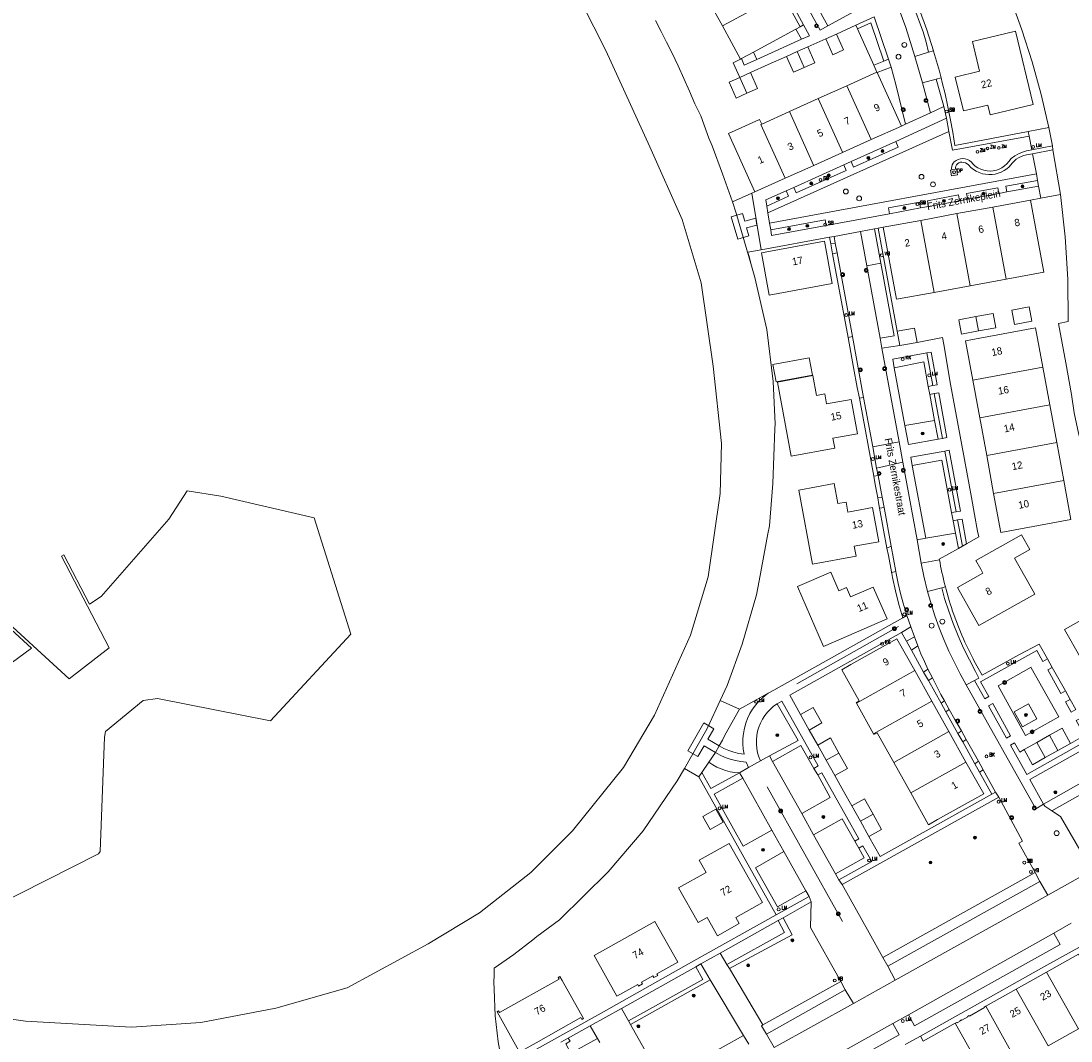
# Model space of a CAD drawing. Header units: metres. Extents: x 138165 to 154469, y 480134 to 494189.
# Tile 245 of 256: x 147650 to 147831, y 485400 to 485575. Entities that reach past the tile are written whole.
import ezdxf

# ---------------------------------------------------------------- set-up
doc = ezdxf.new("R2010")
doc.units = ezdxf.units.M
doc.header["$LTSCALE"] = 0.001
doc.header["$MEASUREMENT"] = 0
for name, color, linetype, lineweight in [('Level 5', 7, 'Continuous', 0), ('TOP-L-topo objecten punt', 7, 'Continuous', 0), ('TOP-L-topo objecten vlak', 7, 'Continuous', 0), ('TOP-L-verharding molgoot', 7, 'Continuous', 0), ('TOP-T-topo huisnummering naamgeving', 7, 'Continuous', 0)]:
    doc.layers.add(name, color=color, linetype=linetype, lineweight=lineweight)
doc.styles.add('Style-INTL_ISO', font='INTL_ISO.shx')
doc.styles.add('Style-STANDARD', font='STANDARD.shx')

# ---------------------------------------------------------------- blocks, each defined once
blk = doc.blocks.new('24')
at = {"layer": 'TOP-L-topo objecten punt', "color": 7, "linetype": 'Continuous', "lineweight": 0}
for radius in [0.025, 0.0182, 0.0115, 0.005]:
    blk.add_circle((0, 0), radius, dxfattribs=at)
blk = doc.blocks.new('304')
at = {"layer": 'TOP-L-topo objecten punt', "color": 7, "linetype": 'Continuous', "lineweight": 0}
blk.add_circle((0, 0), 0.0225, dxfattribs=at)
at = {"layer": 'TOP-L-topo objecten punt', "color": 7, "linetype": 'Continuous', "lineweight": 0, "style": 'Style-STANDARD'}
blk.add_text('ZM', height=0.054, dxfattribs=at).set_placement((0.043, 0))
blk = doc.blocks.new('38')
at = {"layer": 'TOP-L-topo objecten punt', "color": 7, "linetype": 'Continuous', "lineweight": 0}
blk.add_circle((0, 0), 0.025, dxfattribs=at)
at = {"layer": 'TOP-L-topo objecten punt', "color": 7, "linetype": 'Continuous', "lineweight": 0, "style": 'Style-STANDARD'}
blk.add_text('OP', height=0.06, dxfattribs=at).set_placement((0.048, 0))
blk = doc.blocks.new('39')
at = {"layer": 'TOP-L-topo objecten punt', "color": 7, "linetype": 'Continuous', "lineweight": 0}
for p, q in [((0.0175, 0.0175), (-0.0175, 0.0175)), ((-0.0175, 0.0175), (-0.0175, -0.0175)), ((0.0175, 0.0175), (0.0175, -0.0175)), ((0.0175, -0.0175), (-0.0175, -0.0175))]:
    blk.add_line(p, q, dxfattribs=at)
blk.add_circle((0, 0), 0.0332, dxfattribs=at)
blk = doc.blocks.new('*U13')
at = {"layer": 'Level 5', "color": 7, "linetype": 'Continuous', "lineweight": 0}
blk.add_circle((0, 0), 0.0415, dxfattribs=at)
blk = doc.blocks.new('150')
at = {"layer": 'Level 5', "color": 7, "linetype": 'Continuous', "lineweight": 0}
blk.add_blockref('*U13', (0, 0), dxfattribs=at)
blk = doc.blocks.new('72')
at = {"layer": 'TOP-L-topo objecten punt', "color": 7, "linetype": 'Continuous', "lineweight": 0}
blk.add_circle((0, 0), 0.025, dxfattribs=at)
at = {"layer": 'TOP-L-topo objecten punt', "color": 7, "linetype": 'Continuous', "lineweight": 0, "style": 'Style-STANDARD'}
blk.add_text('BK', height=0.06, dxfattribs=at).set_placement((0.0483, 0))
blk = doc.blocks.new('16')
at = {"layer": 'TOP-L-topo objecten punt', "color": 7, "linetype": 'Continuous', "lineweight": 0}
blk.add_circle((0, 0), 0.025, dxfattribs=at)
at = {"layer": 'TOP-L-topo objecten punt', "color": 7, "linetype": 'Continuous', "lineweight": 0, "style": 'Style-STANDARD'}
blk.add_text('LM', height=0.06, dxfattribs=at).set_placement((0.0483, 0))
blk = doc.blocks.new('119')
at = {"layer": 'TOP-L-topo objecten punt', "color": 7, "linetype": 'Continuous', "lineweight": 0}
blk.add_circle((0, 0), 0.025, dxfattribs=at)
at = {"layer": 'TOP-L-topo objecten punt', "color": 7, "linetype": 'Continuous', "lineweight": 0, "style": 'Style-STANDARD'}
blk.add_text('KK', height=0.06, dxfattribs=at).set_placement((0.0483, 0))
blk = doc.blocks.new('175')
at = {"layer": 'TOP-L-topo objecten punt', "color": 7, "linetype": 'Continuous', "lineweight": 0}
blk.add_circle((0, 0), 0.025, dxfattribs=at)
at = {"layer": 'TOP-L-topo objecten punt', "color": 7, "linetype": 'Continuous', "lineweight": 0, "style": 'Style-STANDARD'}
blk.add_text('SB', height=0.06, dxfattribs=at).set_placement((0.0483, 0))
blk = doc.blocks.new('14')
at = {"layer": 'TOP-L-topo objecten punt', "color": 7, "linetype": 'Continuous', "lineweight": 0}
blk.add_circle((0, 0), 0.025, dxfattribs=at)
at = {"layer": 'TOP-L-topo objecten punt', "color": 7, "linetype": 'Continuous', "lineweight": 0, "style": 'Style-STANDARD'}
blk.add_text('VB', height=0.06, dxfattribs=at).set_placement((0.0483, 0))

msp = doc.modelspace()

# ---------------------------------------------------------------- linework, layer by layer
at = {"layer": 'TOP-L-topo objecten vlak', "flags": 128}
for points in [[(147768, 485649.11), (147768.03, 485648.93), (147771.7, 485645.22), (147775.48, 485641.6), (147779.34, 485638.09), (147780.43, 485637.11), (147781.5, 485636.13), (147782.57, 485635.14), (147787.07, 485630.72), (147791.39, 485626.12), (147795.52, 485621.35), (147799.41, 485616.44), (147803.1, 485611.37), (147806.58, 485606.16), (147809.8, 485600.87), (147812.8, 485595.45), (147815.57, 485589.92), (147818.04, 485584.48), (147820.28, 485578.95), (147822.31, 485573.33), (147824.06, 485567.79), (147825.61, 485562.19), (147826.93, 485556.54)], [(147775.76, 485590.78), (147778.67, 485585.45), (147781.69, 485579.92), (147784.81, 485574.16)], [(147788.95, 485573.99), (147787.64, 485573.27), (147779.98, 485587.23), (147781.3, 485587.94)], [(147788.95, 485573.99), (147781.3, 485587.94)], [(147742.63, 485585.95), (147750.82, 485569.78), (147758.4, 485553.2), (147763.92, 485540.71), (147767.2, 485529.86), (147769.25, 485515.53), (147770.68, 485502.22), (147770.48, 485493.62), (147768.43, 485479.29), (147765.36, 485469.26), (147759.21, 485455.54), (147753.89, 485446.53), (147745.09, 485435.68), (147737.92, 485428.52), (147729.12, 485421.56), (147720.32, 485416.23), (147706.39, 485408.66), (147694.11, 485405.18), (147681.21, 485402.72), (147669.34, 485401.9), (147651.12, 485402.93), (147634.13, 485405.39)], [(147767.84, 485579.49), (147770.87, 485573.97)], [(147781.1, 485579.55), (147770.87, 485573.97)], [(147784.21, 485573.85), (147781.1, 485579.55)], [(147793.52, 485579.34), (147794.74, 485577.16), (147788.95, 485573.99)], [(147806.3, 485569.45), (147805.85, 485571.2), (147805.33, 485572.94), (147804.75, 485574.65), (147804.1, 485576.35), (147803.4, 485578.02), (147802.64, 485579.66)], [(147803.48, 485580.03), (147804.69, 485576.94), (147805.98, 485573.33), (147807.13, 485569.72)], [(147803.93, 485568.74), (147802.38, 485573.73), (147800.51, 485578.84)], [(147793.78, 485574.11), (147796.95, 485575.55)], [(147796.95, 485575.55), (147799.41, 485568.29)], [(147772.57, 485543.76), (147770.85, 485548.59), (147769.1, 485553.37), (147768.55, 485554.7), (147767.14, 485558.54), (147766.13, 485560.59), (147765.23, 485562.79), (147764.26, 485564.95), (147763.25, 485567.12), (147762.21, 485569.28), (147761.28, 485571.17), (147760.33, 485573.04), (147759.36, 485574.91)], [(147770.87, 485573.97), (147773.98, 485568.29)], [(147783.48, 485573.45), (147784.21, 485573.85)], [(147784.21, 485573.85), (147784.81, 485574.16)], [(147784.81, 485574.16), (147785.83, 485572.29), (147784.46, 485571.68)], [(147790.45, 485572.59), (147793.78, 485574.11)], [(147794.07, 485573.47), (147793.78, 485574.11)], [(147794.07, 485573.47), (147796.35, 485574.51), (147798.58, 485567.95)], [(147776.18, 485569.49), (147783.48, 485573.45)], [(147783.48, 485573.45), (147784.46, 485571.68)], [(147785.52, 485570.38), (147788.62, 485571.78)], [(147788.62, 485571.78), (147789.85, 485569.04), (147791.68, 485569.86), (147790.45, 485572.59)], [(147788.62, 485571.78), (147790.45, 485572.59)], [(147796.86, 485567.26), (147794.07, 485573.47)], [(147810.88, 485565.19), (147812.29, 485559.38), (147816.45, 485560.38), (147816.86, 485558.68), (147824.27, 485560.47), (147821.23, 485573.07), (147813.82, 485571.28), (147815.04, 485566.2), (147810.88, 485565.19)], [(147784.46, 485571.68), (147776.75, 485568.22)], [(147783.7, 485569.56), (147785.52, 485570.38)], [(147784.92, 485566.83), (147786.75, 485567.65), (147785.52, 485570.38)], [(147773.98, 485568.29), (147772.73, 485567.63), (147773.28, 485566.36), (147773.84, 485565.14)], [(147774.12, 485568.37), (147773.98, 485568.29)], [(147774.12, 485568.37), (147776.18, 485569.49)], [(147776.75, 485568.22), (147774.59, 485567.26), (147774.12, 485568.37)], [(147775.67, 485565.96), (147778.73, 485567.36), (147781.87, 485568.74)], [(147776.75, 485568.22), (147776.18, 485569.49)], [(147781.87, 485568.74), (147783.7, 485569.56)], [(147781.87, 485568.74), (147783.1, 485566.01), (147784.92, 485566.83)], [(147783.7, 485569.56), (147784.92, 485566.83)], [(147799.41, 485568.29), (147798.58, 485567.95)], [(147799.41, 485568.29), (147799.87, 485566.92)], [(147806.3, 485569.45), (147803.93, 485568.74)], [(147803.93, 485568.74), (147805.22, 485564.18)], [(147807.13, 485569.72), (147806.3, 485569.45)], [(147808.43, 485565.07), (147808.14, 485566.21), (147807.82, 485567.36), (147807.49, 485568.52), (147807.15, 485569.67), (147807.13, 485569.72)], [(147798.58, 485567.95), (147796.86, 485567.26)], [(147796.86, 485567.26), (147797.42, 485566.02)], [(147797.45, 485565.96), (147799.87, 485566.92)], [(147799.87, 485566.92), (147800.66, 485563.91), (147802.34, 485557.07)], [(147773.84, 485565.14), (147772.02, 485564.32), (147773.25, 485561.58), (147775.07, 485562.4)], [(147773.84, 485565.14), (147775.67, 485565.96)], [(147773.84, 485565.14), (147775.07, 485562.4)], [(147775.07, 485562.4), (147776.9, 485563.22), (147775.67, 485565.96)], [(147797.42, 485566.02), (147792.25, 485563.69)], [(147797.42, 485566.02), (147797.45, 485565.96)], [(147801.61, 485556.78), (147797.45, 485565.96)], [(147805.22, 485564.18), (147807.59, 485564.82)], [(147807.59, 485564.82), (147808.43, 485565.07)], [(147808.92, 485560.12), (147808.74, 485560.78), (147807.59, 485564.82)], [(147808.43, 485565.07), (147808.64, 485564.26), (147809.11, 485562.31), (147809.55, 485560.35), (147810.02, 485558.05), (147810.45, 485555.74), (147810.82, 485553.42), (147823.38, 485555.85)], [(147792.25, 485563.69), (147787.33, 485561.48)], [(147792.25, 485563.69), (147796.4, 485554.47), (147796.41, 485554.44)], [(147806.61, 485559.06), (147805.22, 485564.18)], [(147787.33, 485561.48), (147782.4, 485559.27)], [(147787.33, 485561.48), (147791.47, 485552.26), (147791.48, 485552.23)], [(147782.4, 485559.27), (147777.61, 485557.12)], [(147782.4, 485559.27), (147786.54, 485550.04), (147786.55, 485550.02)], [(147806.61, 485559.06), (147808.92, 485560.12)], [(147809.34, 485558.12), (147808.92, 485560.12)], [(147777.61, 485557.12), (147777.26, 485557.9), (147777.12, 485557.84), (147771.92, 485555.5), (147776.42, 485545.49), (147776.43, 485545.47)], [(147809.34, 485558.12), (147800.66, 485554.13)], [(147802.34, 485557.07), (147806.61, 485559.06)], [(147809.75, 485555.84), (147809.34, 485558.12)], [(147781.63, 485547.81), (147781.62, 485547.83), (147777.47, 485557.06), (147777.61, 485557.12)], [(147778.67, 485541.86), (147809.75, 485555.84)], [(147801.61, 485556.78), (147796.41, 485554.44)], [(147802.34, 485557.07), (147801.61, 485556.78)], [(147823.57, 485555.05), (147810.38, 485552.61), (147809.75, 485555.84)], [(147823.38, 485555.85), (147826.93, 485556.54)], [(147823.57, 485555.05), (147823.38, 485555.85)], [(147826.93, 485556.54), (147827.56, 485553.36)], [(147796.41, 485554.44), (147791.48, 485552.23)], [(147792.99, 485550.66), (147800.66, 485554.13)], [(147800.66, 485554.13), (147801.08, 485553.17), (147793.41, 485549.73), (147792.99, 485550.66)], [(147824.02, 485552.69), (147823.57, 485555.05)], [(147791.48, 485552.23), (147786.55, 485550.02)], [(147824.02, 485552.69), (147823.14, 485552.52), (147822.43, 485552.3), (147821.73, 485552.01), (147821.08, 485551.64), (147820.46, 485551.21), (147820.06, 485550.68), (147819.72, 485550.28), (147819.33, 485549.91), (147818.9, 485549.61), (147818.43, 485549.36), (147817.93, 485549.19), (147817.41, 485549.07), (147816.88, 485549.03), (147816.33, 485549.07), (147815.78, 485549.17), (147815.26, 485549.35), (147814.77, 485549.59), (147814.31, 485549.9), (147813.9, 485550.27), (147813.64, 485550.58), (147813.32, 485550.83), (147812.96, 485551.02), (147812.57, 485551.14), (147812.17, 485551.18), (147811.76, 485551.15), (147811.37, 485551.04), (147811.01, 485550.86), (147810.69, 485550.61), (147810.5, 485550.39), (147810.36, 485550.13), (147810.27, 485549.85), (147810.24, 485549.56), (147810.27, 485549.26)], [(147810.91, 485549.37), (147810.92, 485549.63), (147810.98, 485549.88), (147811.1, 485550.1), (147811.27, 485550.3), (147811.48, 485550.45), (147811.71, 485550.54), (147812.02, 485550.56), (147812.33, 485550.52), (147812.63, 485550.43), (147812.91, 485550.28), (147813.16, 485550.1), (147813.55, 485549.68), (147814, 485549.32), (147814.48, 485549.02), (147814.99, 485548.77), (147815.53, 485548.59), (147816.09, 485548.48), (147816.66, 485548.43), (147817.21, 485548.45), (147817.75, 485548.53), (147818.27, 485548.67), (147818.78, 485548.87), (147819.27, 485549.12), (147819.72, 485549.42), (147820.14, 485549.77), (147820.65, 485550.41), (147820.98, 485550.76), (147821.35, 485551.08), (147821.76, 485551.34), (147822.2, 485551.56), (147822.66, 485551.73), (147823.13, 485551.84), (147824.17, 485552.01)], [(147827.56, 485553.36), (147824.02, 485552.69)], [(147824.17, 485552.01), (147827.66, 485552.7)], [(147824.81, 485548.54), (147824.17, 485552.01)], [(147827.66, 485552.7), (147827.56, 485553.36)], [(147827.66, 485552.7), (147828.95, 485545)], [(147792.99, 485550.66), (147791.72, 485550.09)], [(147778.98, 485540.06), (147824.81, 485548.54)], [(147786.55, 485550.02), (147781.63, 485547.81)], [(147783.13, 485546.22), (147791.72, 485550.09)], [(147791.72, 485550.09), (147792.12, 485549.15), (147783.52, 485545.29), (147783.13, 485546.22)], [(147810.91, 485549.37), (147811.07, 485549.4), (147811.24, 485548.37), (147810.22, 485548.22), (147810.07, 485549.22), (147810.27, 485549.26)], [(147810.27, 485549.26), (147810.91, 485549.37)], [(147825.02, 485547.42), (147824.81, 485548.54)], [(147781.63, 485547.81), (147776.43, 485545.47)], [(147819.74, 485545.45), (147819.55, 485546.42), (147825.02, 485547.42)], [(147825.02, 485547.42), (147825.17, 485546.45)], [(147772.57, 485543.76), (147775.89, 485545.23)], [(147776.43, 485545.47), (147775.89, 485545.23)], [(147775.89, 485545.23), (147777.5, 485535.5)], [(147778.47, 485543.03), (147778.32, 485544.07), (147781.84, 485545.63)], [(147781.84, 485545.63), (147782.22, 485544.71), (147778.47, 485543.03)], [(147783.13, 485546.22), (147781.84, 485545.63)], [(147806.27, 485542.96), (147806.11, 485543.94), (147811.44, 485544.95), (147811.62, 485543.93)], [(147813.01, 485544.21), (147812.82, 485545.18), (147818.16, 485546.16), (147818.35, 485545.16)], [(147818.35, 485545.16), (147813.01, 485544.21)], [(147819.74, 485545.45), (147818.35, 485545.16)], [(147825.17, 485546.45), (147819.74, 485545.45)], [(147825.6, 485544.38), (147825.17, 485546.45)], [(147828.95, 485545), (147825.6, 485544.38)], [(147828.95, 485545), (147829.75, 485537.75), (147830.2, 485530.48), (147830.3, 485523.18), (147828.62, 485522.87), (147829.87, 485516.09), (147830.87, 485510.67), (147831.3, 485507.49), (147832.06, 485503.98), (147832.18, 485503.6), (147832.27, 485503.11), (147833.46, 485496.62), (147834.72, 485489.83), (147835.89, 485490.05), (147836.12, 485489.63), (147836.23, 485489.42), (147836.35, 485489.21), (147842.69, 485477.64), (147845.43, 485472.64), (147847.08, 485469.62), (147848.45, 485467.12), (147851.63, 485461.33)], [(147775.88, 485532.73), (147773.24, 485541.8), (147772.57, 485543.76)], [(147778.47, 485543.03), (147778.67, 485541.86)], [(147799.56, 485541.69), (147799.38, 485542.7), (147804.71, 485543.69), (147804.9, 485542.7)], [(147806.27, 485542.96), (147804.9, 485542.7)], [(147811.62, 485543.93), (147806.27, 485542.96)], [(147813.01, 485544.21), (147811.62, 485543.93)], [(147817.35, 485542.86), (147823.8, 485544.05)], [(147819.64, 485530.49), (147826.09, 485531.68), (147823.8, 485544.05)], [(147823.8, 485544.05), (147825.6, 485544.38)], [(147772.38, 485541.19), (147773.49, 485537.35), (147775.41, 485537.91), (147775.02, 485539.26), (147776.79, 485539.77), (147776.6, 485540.96), (147774.69, 485540.41), (147774.3, 485541.75), (147772.38, 485541.19)], [(147778.98, 485540.06), (147778.67, 485541.86)], [(147799.56, 485541.69), (147788.71, 485539.7)], [(147804.9, 485542.7), (147799.56, 485541.69)], [(147804.96, 485540.57), (147811.15, 485541.72)], [(147811.15, 485541.72), (147817.35, 485542.86)], [(147813.44, 485529.34), (147811.15, 485541.72)], [(147819.64, 485530.49), (147817.35, 485542.86)], [(147779.16, 485538.93), (147778.98, 485540.06)], [(147779.16, 485538.93), (147788.54, 485540.68), (147788.71, 485539.7)], [(147788.71, 485539.7), (147779.32, 485537.95), (147779.16, 485538.93)], [(147797.63, 485539.22), (147798.51, 485539.38)], [(147798.51, 485539.38), (147804.96, 485540.57)], [(147798.51, 485539.38), (147800.79, 485527.01), (147807.24, 485528.2)], [(147804.96, 485540.57), (147807.24, 485528.2)], [(147777.5, 485535.5), (147789.27, 485537.68)], [(147789.27, 485537.68), (147790.04, 485537.78)], [(147789.49, 485536.54), (147789.27, 485537.68)], [(147794.59, 485538.66), (147790.04, 485537.78)], [(147790.04, 485537.78), (147790.22, 485536.64)], [(147797.02, 485539.12), (147794.59, 485538.66)], [(147795.67, 485532.76), (147794.59, 485538.66)], [(147797.02, 485539.12), (147797.63, 485539.22)], [(147798.1, 485533.21), (147797.02, 485539.12)], [(147797.63, 485539.22), (147800.9, 485521.52)], [(147778.91, 485527.73), (147789.73, 485529.73), (147788.38, 485537), (147777.57, 485535.01), (147778.91, 485527.73)], [(147790.22, 485536.64), (147789.49, 485536.54)], [(147789.49, 485536.54), (147789.8, 485534.84)], [(147790.22, 485536.64), (147790.56, 485535)], [(147777.5, 485535.5), (147775.23, 485535.08), (147775.5, 485534.13), (147775.76, 485533.18), (147775.88, 485532.73)], [(147789.8, 485534.84), (147790.56, 485535)], [(147792.45, 485520.46), (147789.8, 485534.84)], [(147790.56, 485535), (147793.21, 485520.62)], [(147770.47, 485458.06), (147771.67, 485460.64), (147774.23, 485467.73), (147776.71, 485476.23), (147777.16, 485478.63), (147778.67, 485486.68), (147778.93, 485488.1), (147779.05, 485489.59), (147779.51, 485495.36), (147779.89, 485504.77), (147779.92, 485505.59), (147779.59, 485512.85), (147778.52, 485521.84), (147776.46, 485530.74), (147775.88, 485532.73)], [(147798.1, 485533.21), (147795.67, 485532.76)], [(147797.94, 485520.3), (147795.67, 485532.76)], [(147797.94, 485520.3), (147800.37, 485520.75), (147798.1, 485533.21)], [(147813.44, 485529.34), (147819.64, 485530.49)], [(147807.24, 485528.2), (147813.44, 485529.34)], [(147823.57, 485525.7), (147820.62, 485525.16), (147821.07, 485522.7), (147824.02, 485523.25), (147823.57, 485525.7)], [(147814.42, 485524.02), (147811.47, 485523.47), (147811.93, 485521.01), (147814.88, 485521.56)], [(147814.88, 485521.56), (147817.83, 485522.1), (147817.37, 485524.56), (147814.42, 485524.02)], [(147814.42, 485524.02), (147814.88, 485521.56)], [(147804.31, 485519.6), (147803.85, 485522.06), (147800.9, 485521.52)], [(147800.9, 485521.52), (147801.36, 485519.06)], [(147825.91, 485515.36), (147824.67, 485522.08), (147812.63, 485519.86), (147813.87, 485513.13)], [(147793.21, 485520.62), (147792.45, 485520.46)], [(147792.45, 485520.46), (147793.41, 485515.29), (147794.04, 485511.85), (147794.39, 485510)], [(147793.21, 485520.62), (147795.11, 485510.11)], [(147798.25, 485518.59), (147797.94, 485520.3)], [(147804.31, 485519.6), (147801.36, 485519.06)], [(147812.83, 485485), (147814.9, 485486.17), (147814.72, 485487.18), (147814.2, 485490.01), (147813.65, 485492.96), (147812.45, 485499.45), (147811.25, 485505.94), (147810.05, 485512.43), (147808.9, 485519.23), (147808.68, 485520.41), (147804.31, 485519.6)], [(147801.36, 485519.06), (147798.25, 485518.59)], [(147801.21, 485502.52), (147798.25, 485518.59)], [(147800.39, 485515.24), (147800.12, 485516.73), (147805.98, 485517.78)], [(147805.98, 485517.78), (147806.75, 485517.91), (147807.77, 485512.32), (147807, 485512.17)], [(147807, 485512.17), (147805.98, 485517.78)], [(147779.54, 485515.79), (147780.08, 485512.84), (147786.33, 485513.99), (147785.78, 485516.94), (147779.54, 485515.79)], [(147806.24, 485512.02), (147805.46, 485516.24), (147800.39, 485515.24)], [(147802.22, 485505.3), (147800.39, 485515.24)], [(147813.87, 485513.13), (147825.91, 485515.36)], [(147827.11, 485508.87), (147825.91, 485515.36)], [(147780.32, 485512.78), (147782.67, 485500.03), (147790.16, 485501.42), (147789.84, 485503.14), (147794.05, 485503.91), (147792.97, 485509.79), (147788.76, 485509.02), (147788.44, 485510.74), (147787.05, 485510.48), (147786.41, 485513.9), (147780.32, 485512.78)], [(147813.87, 485513.13), (147815.07, 485506.64)], [(147807, 485512.17), (147806.24, 485512.02)], [(147806.24, 485512.02), (147806.48, 485510.65)], [(147806.48, 485510.65), (147807.26, 485510.8)], [(147807.31, 485506.2), (147806.48, 485510.65)], [(147807.26, 485510.8), (147808.02, 485510.94), (147809.42, 485503.24), (147808.65, 485503.1)], [(147808.65, 485503.1), (147807.26, 485510.8)], [(147794.39, 485510), (147795.11, 485510.11)], [(147796.86, 485496.6), (147794.39, 485510)], [(147795.11, 485510.11), (147796.68, 485501.67)], [(147827.11, 485508.87), (147815.07, 485506.64)], [(147828.3, 485502.38), (147827.11, 485508.87)], [(147802.22, 485505.3), (147807.31, 485506.2)], [(147807.91, 485502.97), (147802.81, 485502.04), (147802.22, 485505.3)], [(147807.31, 485506.2), (147807.91, 485502.97)], [(147815.07, 485506.64), (147816.27, 485500.15)], [(147796.68, 485501.67), (147801.21, 485502.52)], [(147796.68, 485501.67), (147797.36, 485497.98)], [(147801.21, 485502.52), (147801.86, 485498.99)], [(147808.65, 485503.1), (147807.91, 485502.97)], [(147816.27, 485500.15), (147828.3, 485502.38)], [(147829.5, 485495.89), (147828.3, 485502.38)], [(147803.49, 485498.43), (147803.21, 485499.87), (147809.08, 485500.91)], [(147809.08, 485500.91), (147809.85, 485501.05), (147811.77, 485490.59), (147811, 485490.46)], [(147809.08, 485500.91), (147811, 485490.46)], [(147816.27, 485500.15), (147817.47, 485493.66)], [(147801.86, 485498.99), (147797.36, 485497.98)], [(147797.36, 485497.98), (147797.6, 485496.72)], [(147804.32, 485485.66), (147801.86, 485498.99)], [(147810.23, 485490.34), (147808.57, 485499.34), (147803.49, 485498.43)], [(147805.79, 485485.95), (147803.49, 485498.43)], [(147797.6, 485496.72), (147796.86, 485496.6)], [(147796.86, 485496.6), (147797.12, 485495.17), (147797.55, 485492.88)], [(147797.6, 485496.72), (147798.31, 485493.01)], [(147783.99, 485494.21), (147786.34, 485481.46), (147793.84, 485482.84), (147793.52, 485484.57), (147797.73, 485485.34), (147796.64, 485491.22), (147792.43, 485490.45), (147792.12, 485492.17), (147790.72, 485491.91), (147790.09, 485495.33), (147783.99, 485494.21)], [(147817.47, 485493.66), (147818.71, 485486.94), (147830.74, 485489.16), (147829.5, 485495.89)], [(147817.47, 485493.66), (147829.5, 485495.89)], [(147645.63, 485422.58), (147663.67, 485431.69), (147663.93, 485432.12), (147664.67, 485451.78), (147664.88, 485452.73), (147671.32, 485458.07), (147673.77, 485458.41), (147693.19, 485454.54), (147707, 485469.48), (147700.73, 485489.46), (147684.65, 485493.19), (147678.87, 485494.07), (147675.73, 485489.21), (147664.14, 485475.95), (147662.13, 485474.63), (147657.72, 485483.11), (147657.28, 485482.89), (147665.49, 485467.1), (147658.61, 485461.8), (147645.45, 485473.84)], [(147797.55, 485492.88), (147798.31, 485493.01)], [(147797.55, 485492.88), (147797.76, 485491.73), (147797.87, 485491.11)], [(147798.31, 485493.01), (147798.63, 485491.24)], [(147797.87, 485491.11), (147798.63, 485491.24)], [(147799.14, 485484.24), (147797.87, 485491.11)], [(147798.63, 485491.24), (147799.83, 485484.58)], [(147811, 485490.46), (147810.23, 485490.34)], [(147810.23, 485490.34), (147810.49, 485488.94)], [(147810.49, 485488.94), (147811.27, 485489.09)], [(147810.89, 485486.84), (147810.49, 485488.94)], [(147811.27, 485489.09), (147812.03, 485489.23), (147812.83, 485485)], [(147811.27, 485489.09), (147812.11, 485484.6)], [(147804.32, 485485.66), (147805.79, 485485.95)], [(147805.04, 485481.65), (147804.32, 485485.66)], [(147805.79, 485485.95), (147810.89, 485486.84)], [(147811.4, 485484.2), (147810.89, 485486.84)], [(147823.72, 485477.76), (147821.06, 485482.52), (147823.67, 485483.98), (147822.26, 485486.51), (147814.4, 485482.11), (147815.24, 485480.63), (147815.63, 485479.93), (147813.88, 485478.95), (147811.27, 485477.49), (147814.93, 485470.95), (147824.53, 485476.32), (147823.72, 485477.76)], [(147799.83, 485484.58), (147799.14, 485484.24)], [(147799.14, 485484.24), (147799.38, 485482.95), (147799.89, 485480.18), (147799.92, 485480.04)], [(147799.83, 485484.58), (147800.66, 485480.22)], [(147811.4, 485484.2), (147808.13, 485482.36), (147808.16, 485482.23)], [(147812.11, 485484.6), (147811.4, 485484.2)], [(147812.83, 485485), (147812.11, 485484.6)], [(147808.16, 485482.23), (147805.04, 485481.65)], [(147806.09, 485476.77), (147805.48, 485479.44), (147805.04, 485481.65)], [(147809.17, 485477.58), (147809.13, 485477.74), (147808.97, 485478.36), (147808.84, 485478.92), (147808.71, 485479.48), (147808.59, 485480.04), (147808.47, 485480.61), (147808.36, 485481.17), (147808.25, 485481.74), (147808.16, 485482.23)], [(147783.79, 485477.63), (147788.25, 485467.35), (147799.17, 485472.08), (147796.79, 485477.56), (147792.86, 485475.86), (147792.17, 485477.47), (147790.86, 485476.9), (147789.48, 485480.1), (147783.79, 485477.63)], [(147799.92, 485480.04), (147800.66, 485480.22)], [(147801.85, 485472.29), (147801.18, 485474.57), (147800.59, 485476.89), (147800.08, 485479.22), (147800.01, 485479.54), (147799.95, 485479.86), (147799.92, 485480.04)], [(147800.66, 485480.22), (147800.71, 485479.9), (147801.06, 485478.18), (147801.46, 485476.47), (147801.92, 485474.77), (147802.42, 485473.09), (147802.55, 485472.67)], [(147808.54, 485477.4), (147806.09, 485476.77)], [(147812.75, 485460.73), (147811.7, 485462.64), (147810.72, 485464.58), (147809.79, 485466.55), (147808.92, 485468.55), (147808.12, 485470.57), (147807.38, 485472.62), (147806.71, 485474.68), (147806.09, 485476.77)], [(147808.54, 485477.4), (147809.17, 485477.58)], [(147814.16, 485461.49), (147814.95, 485461.92), (147814.36, 485463.03), (147813.29, 485465.04), (147812.3, 485467.08), (147811.38, 485469.16), (147810.53, 485471.27), (147809.75, 485473.4), (147809.04, 485475.56), (147808.54, 485477.4)], [(147809.17, 485477.58), (147809.29, 485477.12), (147809.46, 485476.5), (147809.64, 485475.88), (147809.82, 485475.27), (147810.01, 485474.66), (147810.21, 485474.05), (147810.41, 485473.44), (147810.62, 485472.84), (147810.84, 485472.23), (147811.06, 485471.63), (147811.29, 485471.03), (147811.52, 485470.44), (147811.77, 485469.84), (147812.02, 485469.26), (147812.27, 485468.67), (147812.53, 485468.08), (147812.8, 485467.5), (147813.07, 485466.92), (147813.35, 485466.34), (147813.64, 485465.77), (147813.93, 485465.2), (147814.14, 485464.8), (147814.36, 485464.39), (147814.58, 485463.99), (147814.8, 485463.59), (147815.48, 485462.39), (147821.77, 485465.91), (147825.29, 485467.76), (147826.71, 485465.23)], [(147841.71, 485470.56), (147838.95, 485475.48), (147829.67, 485470.28), (147832.43, 485465.36)], [(147645.12, 485473.46), (147652.15, 485467.04), (147648.65, 485464.49)], [(147802.55, 485472.67), (147801.85, 485472.29)], [(147802.55, 485472.67), (147803.22, 485470.72)], [(147801.85, 485472.29), (147779.69, 485459.86), (147778.75, 485459.34)], [(147801.62, 485469.77), (147803.22, 485470.72)], [(147803.22, 485470.72), (147803.84, 485468.99)], [(147784.3, 485455.64), (147782.42, 485458.99), (147801.62, 485469.77)], [(147802.47, 485468.24), (147801.62, 485469.77)], [(147803.84, 485468.99), (147802.47, 485468.24)], [(147803.84, 485468.99), (147804.44, 485467.45)], [(147803.91, 485463.19), (147800.85, 485468.65), (147792.95, 485464.26), (147791.37, 485463.35), (147794.36, 485458.02), (147793.82, 485457.72), (147793.9, 485457.58)], [(147802.47, 485468.24), (147803.35, 485466.73)], [(147803.35, 485466.73), (147804.44, 485467.45)], [(147804.44, 485467.45), (147804.98, 485466.09), (147805.56, 485464.75), (147806.18, 485463.44)], [(147805.42, 485462.94), (147803.35, 485466.73)], [(147826.71, 485465.23), (147825.94, 485464.77), (147824.86, 485466.68), (147815.23, 485461.26), (147816.63, 485458.73), (147815.93, 485458.33), (147814.16, 485461.49)], [(147871.89, 485466.27), (147826.06, 485440.27)], [(147827.53, 485463.74), (147826.71, 485465.23)], [(147829.81, 485459.73), (147829.02, 485459.28), (147826.77, 485463.32), (147827.53, 485463.74)], [(147827.53, 485463.74), (147829.81, 485459.73)], [(147793.9, 485457.58), (147803.91, 485463.19)], [(147806.84, 485457.96), (147803.91, 485463.19)], [(147806.18, 485463.44), (147805.42, 485462.94)], [(147805.42, 485462.94), (147806.27, 485461.47)], [(147806.18, 485463.44), (147806.94, 485461.93)], [(147806.27, 485461.47), (147806.94, 485461.93)], [(147806.94, 485461.93), (147808.37, 485459.12), (147809.03, 485458)], [(147808.43, 485457.61), (147806.27, 485461.47)], [(147812.75, 485460.73), (147814.16, 485461.49)], [(147826.06, 485440.27), (147824.69, 485439.43), (147812.75, 485460.73)], [(147826.06, 485440.27), (147823.68, 485444.5), (147851, 485459.81), (147850.51, 485460.66)], [(147773.8, 485456.56), (147778.75, 485459.34)], [(147777.17, 485457.98), (147777.82, 485458.6), (147778.52, 485459.17)], [(147778.52, 485459.17), (147777.82, 485458.6), (147777.17, 485457.98)], [(147778.75, 485459.34), (147778.52, 485459.17)], [(147830.64, 485458.26), (147829.81, 485459.73)], [(147831.6, 485456.52), (147830.8, 485456.08), (147829.84, 485457.81), (147830.64, 485458.26)], [(147830.64, 485458.26), (147831.6, 485456.52)], [(147764.34, 485446.4), (147767.96, 485452.72), (147768.33, 485453.49), (147770.47, 485458.06)], [(147773.8, 485456.56), (147771.28, 485452.11), (147770.86, 485451.22), (147770.33, 485450.26)], [(147770.47, 485458.06), (147773.8, 485456.56)], [(147777.17, 485457.98), (147776.58, 485457.3), (147776.05, 485456.57), (147775.59, 485455.8), (147775.2, 485454.99), (147774.88, 485454.15)], [(147777.73, 485454.83), (147778.13, 485455.46), (147778.59, 485456.04), (147779.1, 485456.58), (147779.66, 485457.06), (147780.27, 485457.49)], [(147778.95, 485448.53), (147783.86, 485451.18), (147780.27, 485457.49)], [(147780.27, 485457.49), (147780.66, 485457.73), (147781.06, 485457.94), (147787.3, 485446.81), (147786.58, 485446.4)], [(147785.79, 485452.97), (147787.94, 485454.24), (147786.48, 485456.86), (147784.3, 485455.64)], [(147793.9, 485457.58), (147796.83, 485452.34)], [(147796.83, 485452.34), (147806.84, 485457.96)], [(147809.77, 485452.72), (147806.84, 485457.96)], [(147809.03, 485458), (147808.43, 485457.61)], [(147808.43, 485457.61), (147809.26, 485456.11)], [(147809.03, 485458), (147809.84, 485456.54)], [(147809.26, 485456.11), (147809.84, 485456.54)], [(147809.84, 485456.54), (147810.78, 485454.79), (147811.93, 485452.83)], [(147816.59, 485457.14), (147817.31, 485457.53), (147820.37, 485452.01), (147819.68, 485451.61), (147816.59, 485457.14)], [(147824.86, 485454.91), (147822.44, 485453.54), (147820.99, 485456.12), (147823.44, 485457.49), (147824.86, 485454.91)], [(147777.73, 485454.83), (147777.39, 485454.17), (147777.12, 485453.48)], [(147777.12, 485453.48), (147777.39, 485454.17), (147777.73, 485454.83)], [(147785.79, 485452.97), (147784.3, 485455.64)], [(147811.33, 485452.41), (147809.26, 485456.11)], [(147830.7, 485450.68), (147833.09, 485452.05), (147831.64, 485454.61), (147832.43, 485455.04)], [(147766.66, 485448.43), (147767.7, 485450.25), (147769.67, 485449.12), (147770.33, 485450.26), (147768.35, 485451.39), (147769.39, 485453.21), (147767.66, 485454.2), (147764.92, 485449.43), (147766.66, 485448.43)], [(147774.46, 485452.4), (147774.63, 485453.29), (147774.88, 485454.15)], [(147774.88, 485454.15), (147774.63, 485453.29), (147774.46, 485452.4)], [(147776.91, 485452.77), (147776.77, 485452.04), (147776.7, 485451.3)], [(147776.7, 485451.3), (147776.77, 485452.04), (147776.91, 485452.77)], [(147776.91, 485452.77), (147777.12, 485453.48)], [(147787.23, 485450.4), (147785.79, 485452.97)], [(147809.77, 485452.72), (147800.29, 485447.41)], [(147812.71, 485447.49), (147809.77, 485452.72)], [(147811.93, 485452.83), (147811.33, 485452.41)], [(147812.74, 485451.36), (147811.93, 485452.83)], [(147827.05, 485452.08), (147829.23, 485453.3), (147830.7, 485450.68)], [(147774.46, 485452.4), (147774.38, 485451.51), (147774.37, 485450.61), (147774.44, 485449.71), (147774.58, 485448.83), (147773.69, 485448.96), (147772.81, 485449.18), (147771.95, 485449.46), (147771.13, 485449.82), (147770.33, 485450.26)], [(147776.7, 485450.56), (147776.7, 485451.3)], [(147790.88, 485449.01), (147789.41, 485451.62), (147787.23, 485450.4)], [(147796.83, 485452.34), (147796.9, 485452.22), (147797.43, 485452.52), (147800.29, 485447.41)], [(147811.33, 485452.41), (147812.18, 485450.95)], [(147812.18, 485450.95), (147812.74, 485451.36)], [(147814.25, 485447.19), (147812.18, 485450.95)], [(147812.74, 485451.36), (147814.85, 485447.61)], [(147834.32, 485451.65), (147823.19, 485445.36), (147820.36, 485450.41), (147821.07, 485450.8), (147821.96, 485449.2), (147822.69, 485449.63)], [(147824.87, 485450.86), (147827.05, 485452.08)], [(147828.52, 485449.46), (147827.05, 485452.08)], [(147768.54, 485447.47), (147769.67, 485449.12)], [(147770.33, 485450.26), (147769.67, 485449.12)], [(147769.67, 485449.12), (147770.49, 485448.67), (147771.34, 485448.29), (147772.22, 485447.98), (147773.12, 485447.74), (147774.04, 485447.57), (147774.97, 485447.48), (147775.37, 485446.53)], [(147776.7, 485450.56), (147776.77, 485449.82), (147776.91, 485449.09)], [(147776.91, 485449.09), (147776.77, 485449.82), (147776.7, 485450.56)], [(147777.4, 485447.69), (147777.12, 485448.38), (147776.91, 485449.09)], [(147786.58, 485446.4), (147784.36, 485450.3), (147779.48, 485447.57)], [(147788.7, 485447.79), (147787.23, 485450.4)], [(147822.69, 485449.63), (147824.87, 485450.86)], [(147822.69, 485449.63), (147824.16, 485447.02), (147826.34, 485448.24)], [(147826.34, 485448.24), (147824.87, 485450.86)], [(147826.34, 485448.24), (147828.52, 485449.46)], [(147827.48, 485439.11), (147847.03, 485450.16)], [(147828.52, 485449.46), (147830.7, 485450.68)], [(147767.33, 485445.7), (147768.54, 485447.47)], [(147768.54, 485447.47), (147769.2, 485447.01), (147769.9, 485446.62), (147770.64, 485446.29), (147771.4, 485446.03), (147772.18, 485445.83), (147772.97, 485445.7), (147773.78, 485445.64)], [(147777.4, 485447.69), (147775.37, 485446.53)], [(147778.95, 485448.53), (147777.4, 485447.69)], [(147779.48, 485447.57), (147778.95, 485448.53)], [(147784.48, 485438.65), (147779.48, 485447.57)], [(147790.88, 485449.01), (147788.7, 485447.79)], [(147790.16, 485445.17), (147788.7, 485447.79)], [(147790.16, 485445.17), (147792.35, 485446.39), (147790.88, 485449.01)], [(147800.29, 485447.41), (147803.22, 485442.17)], [(147803.22, 485442.17), (147806.27, 485436.72), (147807.84, 485437.59), (147815.77, 485442.03), (147812.71, 485447.49)], [(147803.22, 485442.17), (147812.71, 485447.49)], [(147814.85, 485447.61), (147814.25, 485447.19)], [(147814.85, 485447.61), (147815.67, 485446.15)], [(147733, 485395.65), (147732.35, 485399.38), (147731.84, 485403.9), (147731.62, 485408.44), (147731.61, 485409.65), (147731.62, 485410.86), (147731.65, 485412.06), (147735.02, 485414.44), (147738.3, 485416.94), (147738.97, 485417.49), (147742.89, 485420.39), (147751.22, 485428.64), (147757.24, 485435.65), (147763.1, 485444.23), (147764.34, 485446.4)], [(147766.8, 485444.93), (147764.34, 485446.4)], [(147767.33, 485445.7), (147766.8, 485444.93)], [(147773.78, 485445.64), (147768.89, 485442.91), (147767.33, 485445.7)], [(147775.37, 485446.53), (147773.78, 485445.64)], [(147773.78, 485445.64), (147774.35, 485444.69)], [(147787.24, 485445.26), (147786.58, 485446.4)], [(147787.24, 485445.26), (147787.95, 485445.64), (147794.32, 485434.27), (147793.61, 485433.86)], [(147814.25, 485447.19), (147815.05, 485445.74)], [(147815.05, 485445.74), (147815.67, 485446.15)], [(147817.14, 485441.98), (147815.05, 485445.74)], [(147815.67, 485446.15), (147817.8, 485442.33)], [(147780.09, 485421.22), (147766.8, 485444.93)], [(147774.35, 485444.69), (147769.44, 485441.94), (147774.43, 485433.04), (147779.35, 485435.78)], [(147774.35, 485444.69), (147779.35, 485435.78)], [(147784.48, 485438.65), (147789.39, 485441.41), (147787.24, 485445.26)], [(147793.1, 485439.94), (147791.66, 485442.5), (147790.16, 485445.17)], [(147817.14, 485441.98), (147797.97, 485431.25), (147796.03, 485434.7)], [(147817.8, 485442.33), (147817.14, 485441.98)], [(147817.8, 485442.33), (147818.33, 485441.45)], [(147791.44, 485426.42), (147818.33, 485441.45)], [(147796.75, 485438.54), (147795.28, 485441.16), (147793.1, 485439.94)], [(147818.33, 485441.45), (147822.44, 485433.91), (147821.79, 485433.55), (147824.58, 485428.48)], [(147827.48, 485439.11), (147826.26, 485439.91), (147826.06, 485440.27)], [(147769.71, 485439.38), (147767.5, 485438.12), (147768.76, 485435.91), (147770.97, 485437.17), (147769.71, 485439.38)], [(147786.53, 485434.95), (147784.48, 485438.65)], [(147794.57, 485437.32), (147793.1, 485439.94)], [(147796.75, 485438.54), (147794.57, 485437.32)], [(147796.03, 485434.7), (147798.21, 485435.92), (147796.75, 485438.54)], [(147834.32, 485428.83), (147828.98, 485438.14), (147827.48, 485439.11)], [(147793.61, 485433.86), (147791.45, 485437.72), (147786.53, 485434.95)], [(147796.03, 485434.7), (147794.57, 485437.32)], [(147779.35, 485435.78), (147781.4, 485432.09)], [(147790.32, 485428.26), (147786.53, 485434.95)], [(147763.34, 485425.86), (147766.68, 485419.9), (147768.25, 485420.78), (147770.01, 485417.64), (147773.73, 485419.72), (147773.14, 485420.77), (147777.75, 485423.35), (147772.05, 485433.5), (147766.87, 485430.6), (147768.05, 485428.51), (147763.34, 485425.86)], [(147794.29, 485432.68), (147794.98, 485433.09), (147796.51, 485430.39), (147790.88, 485427.24)], [(147794.29, 485432.68), (147793.61, 485433.86)], [(147781.4, 485432.09), (147776.54, 485429.29), (147780.3, 485422.58), (147785.17, 485425.38)], [(147781.4, 485432.09), (147785.17, 485425.38)], [(147790.32, 485428.26), (147795.21, 485431), (147794.29, 485432.68)], [(147790.88, 485427.24), (147790.32, 485428.26)], [(147824.58, 485428.48), (147798.43, 485413.88)], [(147825.42, 485426.96), (147824.58, 485428.48)], [(147826.8, 485424.63), (147834.32, 485428.83)], [(147791.44, 485426.42), (147790.88, 485427.24)], [(147798.43, 485413.88), (147796.07, 485418.16), (147791.44, 485426.42)], [(147799.28, 485412.39), (147825.42, 485426.96)], [(147825.42, 485426.96), (147826.8, 485424.63)], [(147785.75, 485424.38), (147780.09, 485421.22)], [(147785.17, 485425.38), (147785.75, 485424.38)], [(147785.75, 485424.38), (147786.12, 485423.44)], [(147826.8, 485424.63), (147800.56, 485410)], [(147781.32, 485420.73), (147786.12, 485423.44)], [(147786.12, 485423.44), (147785.98, 485419.04), (147791.21, 485409.8)], [(147780.09, 485421.22), (147765.95, 485413.3), (147750, 485404.36), (147734.9, 485395.9)], [(147770.48, 485414.66), (147780.44, 485420.26)], [(147771.64, 485412.72), (147781.51, 485418.17), (147780.44, 485420.26)], [(147781.32, 485420.73), (147782.87, 485417.82), (147772.07, 485411.98)], [(147780.44, 485420.26), (147781.32, 485420.73)], [(147758.92, 485410.73), (147759.08, 485410.44), (147759.74, 485410.82), (147759.58, 485411.1), (147763.18, 485413.12), (147759.27, 485420.1), (147748.8, 485414.23), (147752.71, 485407.25), (147756.31, 485409.27), (147756.47, 485408.98), (147757.14, 485409.35), (147756.97, 485409.64), (147758.92, 485410.73)], [(147830.8, 485419.8), (147827.78, 485418.07)], [(147802.82, 485404.05), (147827.78, 485418.07)], [(147827.78, 485418.07), (147828.87, 485416.15), (147803.89, 485402.13), (147802.82, 485404.05)], [(147804.88, 485400.39), (147810.38, 485403.47), (147815.61, 485406.4), (147826.08, 485412.27), (147832.62, 485415.91)], [(147770.48, 485414.66), (147767.18, 485412.79)], [(147771.64, 485412.72), (147770.48, 485414.66)], [(147798.43, 485413.88), (147799.28, 485412.39)], [(147832.04, 485401.63), (147837.49, 485404.68), (147832.02, 485414.45), (147826.57, 485411.4)], [(147753.52, 485405.16), (147766.27, 485412.31)], [(147754.73, 485403.01), (147767.49, 485410.09), (147766.27, 485412.31)], [(147766.27, 485412.31), (147767.18, 485412.79)], [(147767.18, 485412.79), (147768.77, 485410.08)], [(147772.07, 485411.98), (147771.64, 485412.72)], [(147777.82, 485402.34), (147772.07, 485411.98)], [(147800.56, 485410), (147799.28, 485412.39)], [(147826.57, 485411.4), (147821.33, 485408.46)], [(147826.57, 485411.4), (147832.04, 485401.63)], [(147738.84, 485399.25), (147746.54, 485403.56), (147746.7, 485403.27), (147746.98, 485403.43), (147743.33, 485409.93), (147742.94, 485410.63), (147742.66, 485410.47), (147742.82, 485410.18), (147732.57, 485404.43), (147732.41, 485404.72), (147732.13, 485404.57), (147736.17, 485397.37), (147736.45, 485397.53), (147736.28, 485397.81), (147738.84, 485399.25)], [(147768.77, 485410.08), (147755.08, 485402.38)], [(147768.77, 485410.08), (147774.51, 485400.47)], [(147791.21, 485409.8), (147777.82, 485402.34)], [(147791.94, 485408.35), (147791.21, 485409.8)], [(147793.36, 485405.98), (147800.56, 485410)], [(147778.44, 485400.7), (147791.94, 485408.35)], [(147791.94, 485408.35), (147793.36, 485405.98)], [(147821.33, 485408.46), (147816.1, 485405.53)], [(147826.81, 485398.69), (147821.33, 485408.46)], [(147793.36, 485405.98), (147779.78, 485398.41)], [(147753.52, 485405.16), (147748.15, 485402.15)], [(147754.73, 485403.01), (147753.52, 485405.16)], [(147802.82, 485404.05), (147800.14, 485402.57)], [(147816.1, 485405.53), (147815.84, 485405.38), (147815.89, 485405.28), (147813.32, 485403.84), (147813.26, 485403.94), (147812.97, 485403.77), (147813.02, 485403.68), (147812.01, 485403.11), (147811.95, 485403.21), (147811.66, 485403.04), (147811.71, 485402.94), (147811.18, 485402.65), (147811.12, 485402.74), (147810.86, 485402.59)], [(147816.1, 485405.53), (147821.57, 485395.76)], [(147744.37, 485400.04), (147748.15, 485402.15)], [(147748.15, 485402.15), (147749.39, 485399.98)], [(147755.08, 485402.38), (147754.73, 485403.01)], [(147760.51, 485392.69), (147755.08, 485402.38)], [(147770.47, 485385.96), (147800.14, 485402.57)], [(147800.14, 485402.57), (147801.22, 485400.62), (147771.53, 485384.04), (147770.47, 485385.96)], [(147777.82, 485402.34), (147777.56, 485402.15), (147778.44, 485400.7)], [(147810.86, 485402.59), (147805.37, 485399.51)], [(147816.34, 485392.82), (147810.86, 485402.59)], [(147774.51, 485400.47), (147760.51, 485392.69)], [(147774.51, 485400.47), (147775.38, 485399.03)], [(147779.78, 485398.41), (147778.44, 485400.7)], [(147802.26, 485398.92), (147804.88, 485400.39)], [(147805.37, 485399.51), (147804.88, 485400.39)], [(147826.81, 485398.69), (147832.04, 485401.63)], [(147743.12, 485399.37), (147744.37, 485400.04)], [(147744.37, 485400.04), (147744.68, 485399.5), (147743.93, 485399.07), (147744.81, 485397.47), (147749.39, 485399.98)], [(147749.39, 485399.98), (147749.8, 485399.27)]]:
    msp.add_lwpolyline(points, dxfattribs=at)
at = {"layer": 'TOP-L-verharding molgoot', "flags": 128}
for points in [[(147809.75, 485555.84), (147778.67, 485541.86)], [(147778.98, 485540.06), (147824.81, 485548.54)], [(147783.67, 485460.91), (147801.12, 485470.75)], [(147823.92, 485463.77), (147818.22, 485460.56)], [(147828.68, 485455.27), (147823.94, 485463.7)], [(147818.22, 485460.56), (147822.96, 485452.06)], [(147828.68, 485455.27), (147822.96, 485452.06)], [(147778.54, 485443.22), (147791.48, 485420.11)]]:
    msp.add_lwpolyline(points, dxfattribs=at)

# ---------------------------------------------------------------- block references
at = {"layer": 'TOP-L-topo objecten punt', "xscale": 10, "yscale": 10, "zscale": 10}
for name, p in [('39', (147787.03, 485574)), ('150', (147802.13, 485570.72)), ('150', (147801.11, 485568.69)), ('39', (147805.85, 485561.16)), ('39', (147801.93, 485559.58)), ('175', (147809.39, 485559.28)), ('16', (147809.39, 485559.28)), ('16', (147824.26, 485553.19)), ('24', (147798.37, 485552.47)), ('304', (147814.68, 485552.35)), ('304', (147816.43, 485552.94)), ('304', (147818.36, 485553.01)), ('24', (147795.95, 485551.3)), ('24', (147789.12, 485548.29)), ('150', (147805.07, 485548.06)), ('38', (147810.66, 485548.84)), ('24', (147786.13, 485546.93)), ('175', (147787.71, 485547.51)), ('16', (147787.71, 485547.51)), ('150', (147807.05, 485546.75)), ('24', (147822.42, 485546.41)), ('150', (147792.07, 485545.53)), ('150', (147794.35, 485544.34)), ('24', (147815.7, 485545.14)), ('24', (147780.4, 485544.37)), ('24', (147802.13, 485542.69)), ('175', (147804.37, 485543.35)), ('16', (147804.37, 485543.35)), ('24', (147808.92, 485543.92)), ('24', (147782.32, 485539.08)), ('24', (147785.46, 485539.63)), ('175', (147788.52, 485539.83)), ('14', (147798.24, 485534.56)), ('39', (147795.57, 485532)), ('39', (147791.52, 485531.25)), ('16', (147792.13, 485524.3)), ('119', (147801.83, 485516.71)), ('39', (147794.55, 485514.89)), ('39', (147798.73, 485515.09)), ('16', (147806.41, 485513.94)), ('24', (147805.26, 485503.94)), ('16', (147796.73, 485499.56)), ('39', (147801.95, 485497.63)), ('39', (147797.8, 485497.07)), ('16', (147809.9, 485494.28)), ('24', (147808.8, 485484.96)), ('39', (147806.63, 485474.39)), ('16', (147802.12, 485472.86)), ('39', (147802.52, 485473.65)), ('39', (147800.42, 485470.41)), ('150', (147806.82, 485470.92)), ('150', (147808.65, 485471.62)), ('119', (147798.29, 485467.8)), ('16', (147819.9, 485464.4)), ('39', (147819.37, 485461.15)), ('16', (147776.65, 485457.83)), ('39', (147815.11, 485456.18)), ('39', (147811.27, 485454.54)), ('24', (147823.01, 485455.57)), ('39', (147824.09, 485452.68)), ('24', (147780.28, 485452.11)), ('16', (147786, 485448.28)), ('72', (147816.24, 485448.46)), ('24', (147828.08, 485442.28)), ('16', (147770.37, 485439.55)), ('16', (147818.31, 485440.67)), ('39', (147780.86, 485439.07)), ('24', (147788.21, 485438.06)), ('39', (147820.57, 485437.93)), ('39', (147824.46, 485439.57)), ('24', (147814.25, 485434.5)), ('150', (147828.29, 485435.26)), ('24', (147777.85, 485432.4)), ('16', (147796.06, 485430.57)), ('24', (147806.61, 485430.22)), ('175', (147822.74, 485430.21)), ('14', (147822.74, 485430.21)), ('14', (147823.87, 485428.6)), ('16', (147780.53, 485422.17)), ('39', (147790.79, 485421.4)), ('24', (147782.89, 485416.86)), ('24', (147775.29, 485412.55)), ('14', (147790.17, 485409.95)), ('24', (147765.94, 485407.35)), ('24', (147756.43, 485402.07)), ('16', (147801.86, 485402.99))]:
    msp.add_blockref(name, p, dxfattribs=at)

# ---------------------------------------------------------------- texts
at = {"layer": 'TOP-T-topo huisnummering naamgeving', "style": 'Style-INTL_ISO'}
for s, rotation, p in [('22', 13.6, (147815.47, 485563.22)), ('9', 24.2, (147797.24, 485559.2)), ('7', 24.2, (147792.13, 485556.91)), ('5', 24.2, (147787.48, 485554.82)), ('3', 24.2, (147782.4, 485552.53)), ('1', 24.2, (147777.26, 485550.23)), ('Frits Zernikeplein', 10.5, (147806.13, 485542.31)), ('6', 10.5, (147814.96, 485538.35)), ('8', 10.5, (147821.16, 485539.5)), ('4', 10.5, (147808.61, 485537.18)), ('2', 10.5, (147802.28, 485536.01)), ('17', 10.3, (147782.96, 485532.82)), ('18', 11.2, (147817.22, 485517.24)), ('16', 10, (147818.34, 485510.6)), ('15', 10.5, (147789.58, 485506.13)), ('14', 12.5, (147819.35, 485504.11)), ('Frits Zernikestraat', 280.5, (147798.72, 485503.04)), ('12', 11, (147820.71, 485497.63)), ('10', 10.4, (147821.82, 485490.99)), ('13', 10.5, (147793.25, 485487.56)), ('8', 29.1, (147816.49, 485476.07)), ('11', 23.4, (147794.31, 485473.23)), ('9', 29.3, (147798.85, 485463.94)), ('7', 29.3, (147801.8, 485458.57)), ('5', 29.3, (147804.73, 485453.33)), ('3', 29.3, (147807.67, 485448.1)), ('1', 29.3, (147810.63, 485442.73)), ('72', 29.9, (147770.95, 485424.38)), ('74', 29.3, (147755.85, 485413.59)), ('23', 29.3, (147825.9, 485406.44)), ('76', 29.3, (147738.99, 485403.92)), ('25', 29.3, (147820.67, 485403.51)), ('27', 29.3, (147815.44, 485400.57))]:
    msp.add_text(s, height=1.25, rotation=rotation, dxfattribs=at).set_placement(p)

doc.saveas('drawing.dxf')
